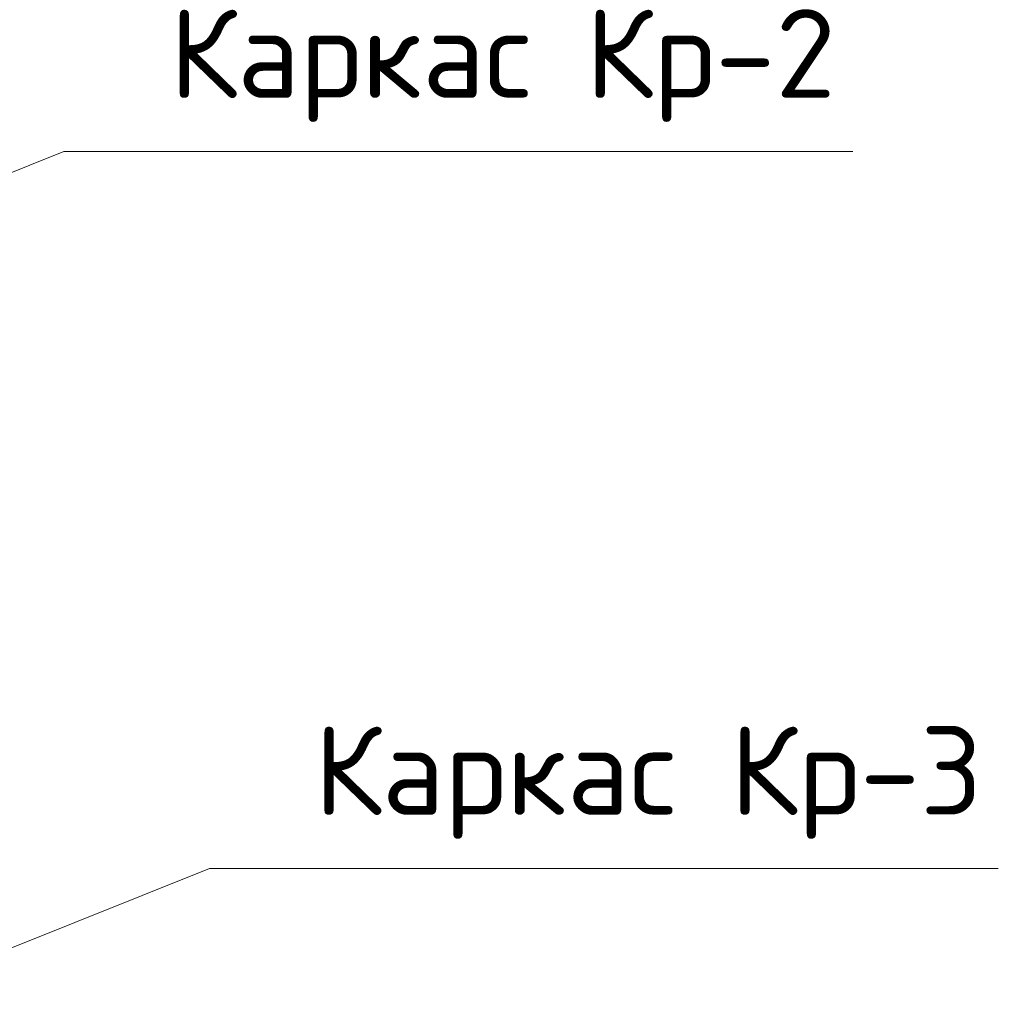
# Model space of a CAD drawing. Header units: metres. Extents: x -38 to 97, y -15 to 21.
# Tile 44 of 229: x 75.372 to 75.704, y 1.767 to 2.101. Entities that reach past the tile are written whole.
import ezdxf

# ---------------------------------------------------------------- set-up
doc = ezdxf.new("R2010")
doc.units = ezdxf.units.M
doc.styles.add('ISOCPEUR', font='txt')

msp = doc.modelspace()

# ---------------------------------------------------------------- linework, layer by layer
at = {"color": 7, "linetype": 'Continuous', "lineweight": 13, "transparency": 33554687}
for points in [[(75.65427, 2.05618), (75.38707, 2.05618), (75.27233, 2.0102)], [(75.65427, 2.05618), (75.38707, 2.05618), (75.27233, 2.0102)], [(75.65427, 2.05618), (75.38707, 2.05618), (75.27233, 2.0102)], [(75.70359, 1.81341), (75.43638, 1.81341), (75.32164, 1.76743)], [(75.70359, 1.81341), (75.43638, 1.81341), (75.32164, 1.76743)], [(75.70359, 1.81341), (75.43638, 1.81341), (75.32164, 1.76743)]]:
    msp.add_lwpolyline(points, dxfattribs=at)

# ---------------------------------------------------------------- texts
at = {"color": 7, "linetype": 'Continuous', "lineweight": 13, "transparency": 33554687, "char_height": 0.03, "width": 0.2516296, "attachment_point": 5, "style": 'ISOCPEUR'}
for s, insert in [('\\A1;{\\fISOCPEUR|i0|b0;\\H0.030000;\\W1.000000;\\C7;Каркас Кр-2}\\P', (75.53569, 2.08531)), ('\\A1;{\\fISOCPEUR|i0|b0;\\H0.030000;\\W1.000000;\\C7;Каркас Кр-2}\\P', (75.53569, 2.08531)), ('\\A1;{\\fISOCPEUR|i0|b0;\\H0.030000;\\W1.000000;\\C7;Каркас Кр-2}\\P', (75.53569, 2.08531)), ('\\A1;{\\fISOCPEUR|i0|b0;\\H0.030000;\\W1.000000;\\C7;Каркас Кр-3}\\P', (75.58501, 1.84254)), ('\\A1;{\\fISOCPEUR|i0|b0;\\H0.030000;\\W1.000000;\\C7;Каркас Кр-3}\\P', (75.58501, 1.84254)), ('\\A1;{\\fISOCPEUR|i0|b0;\\H0.030000;\\W1.000000;\\C7;Каркас Кр-3}\\P', (75.58501, 1.84254))]:
    msp.add_mtext(s, dxfattribs=dict(at, insert=insert))

doc.saveas('drawing.dxf')
